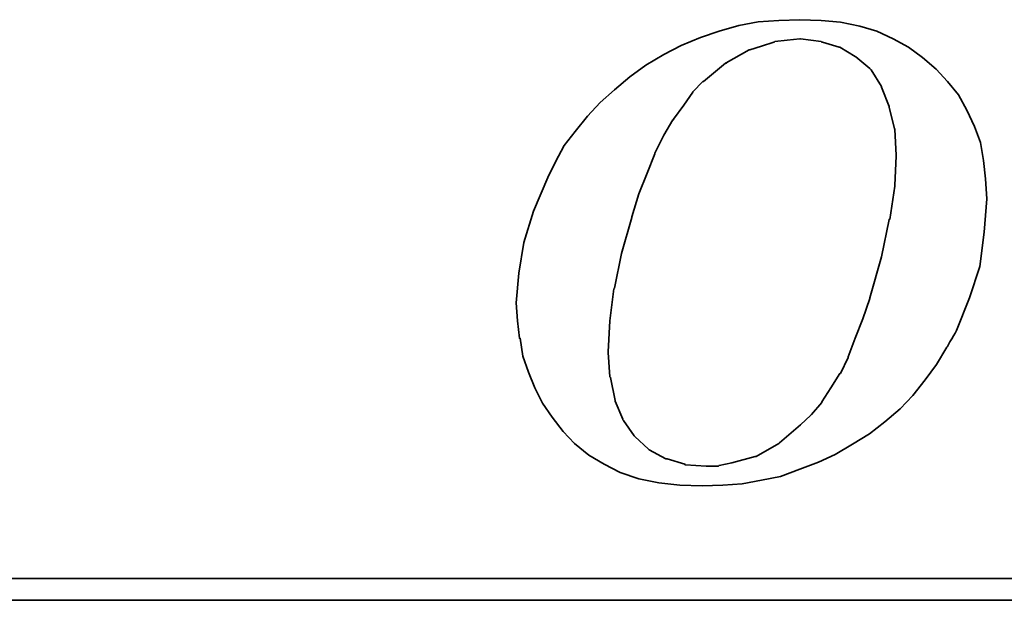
# Model space of a CAD drawing. Header units: millimetres. Extents: x 389 to 576, y 266 to 362.
# Tile 30 of 45: x 525.74 to 530.15, y 313.86 to 316.46. Entities that reach past the tile are written whole.
import ezdxf

# ---------------------------------------------------------------- set-up
doc = ezdxf.new("R2010")
doc.units = ezdxf.units.MM
doc.header["$LTSCALE"] = 0.1
doc.layers.get('0').update_dxf_attribs({"linetype": 'CONTINUOUS'})
doc.layers.add('layer 1', color=7, linetype='CONTINUOUS')

# ---------------------------------------------------------------- blocks, each defined once
blk = doc.blocks.new('TBI_logo')
at = {"layer": 'layer 1', "color": 1, "lineweight": 35}
for points, knots in [([(1.6535, -1.0663), (1.6535, -1.0663), (1.7051, -1.1209), (1.7051, -1.1209), (1.7051, -1.1209), (1.7051, -1.1209), (1.7684, -1.1728), (1.7684, -1.1728), (1.7684, -1.1728), (1.7684, -1.1728), (1.8374, -1.2127), (1.8374, -1.2127), (1.8374, -1.2127), (1.8374, -1.2127), (1.9094, -1.2505), (1.9094, -1.2505), (1.9094, -1.2505), (1.9094, -1.2505), (1.9928, -1.2793), (1.9928, -1.2793), (1.9928, -1.2793), (1.9928, -1.2793), (2.0822, -1.2967), (2.0822, -1.2967), (2.0822, -1.2967), (2.0822, -1.2967), (2.1773, -1.3081), (2.1773, -1.3081), (2.1773, -1.3081), (2.1773, -1.3081), (2.2778, -1.3111), (2.2778, -1.3111), (2.2778, -1.3111), (2.2778, -1.3111), (2.3702, -1.3081), (2.3702, -1.3081), (2.3702, -1.3081), (2.3702, -1.3081), (2.4563, -1.3021), (2.4563, -1.3021), (2.4563, -1.3021), (2.4563, -1.3021), (2.5427, -1.285), (2.5427, -1.285), (2.5427, -1.285), (2.5427, -1.285), (2.6291, -1.2679), (2.6291, -1.2679), (2.6291, -1.2679), (2.6291, -1.2679), (2.7155, -1.2361), (2.7155, -1.2361), (2.7155, -1.2361), (2.7155, -1.2361), (2.7989, -1.2043), (2.7989, -1.2043), (2.7989, -1.2043), (2.7989, -1.2043), (2.8739, -1.1695), (2.8739, -1.1695), (2.8739, -1.1695), (2.8739, -1.1695), (2.9519, -1.1239), (2.9519, -1.1239), (2.9519, -1.1239), (2.9519, -1.1239), (3.0269, -1.0777), (3.0269, -1.0777), (3.0269, -1.0777), (3.0269, -1.0777), (3.0959, -1.0231), (3.0959, -1.0231), (3.0959, -1.0231), (3.0959, -1.0231), (3.1646, -0.9655), (3.1646, -0.9655), (3.1646, -0.9655), (3.1646, -0.9655), (3.2222, -0.9052), (3.2222, -0.9052), (3.2222, -0.9052), (3.2222, -0.9052), (3.2771, -0.8359), (3.2771, -0.8359), (3.2771, -0.8359), (3.2771, -0.8359), (3.3287, -0.7669), (3.3287, -0.7669), (3.3287, -0.7669), (3.3287, -0.7669), (3.3749, -0.6889), (3.3749, -0.6889), (3.3749, -0.6889), (3.3749, -0.6889), (3.4181, -0.6139), (3.4181, -0.6139), (3.4181, -0.6139), (3.4181, -0.6139), (3.476, -0.4672), (3.476, -0.4672), (3.476, -0.4672), (3.476, -0.4672), (3.5219, -0.3265), (3.5219, -0.3265), (3.5219, -0.3265), (3.5219, -0.3265), (3.5417, -0.1735), (3.5417, -0.1735), (3.5417, -0.1735), (3.5417, -0.1735), (3.5534, -0.0241), (3.5534, -0.0241), (3.5534, -0.0241), (3.5534, -0.0241), (3.5474, 0.0653), (3.5474, 0.0653), (3.5474, 0.0653), (3.5474, 0.0653), (3.539, 0.1487), (3.539, 0.1487), (3.539, 0.1487), (3.539, 0.1487), (3.5249, 0.2291), (3.5249, 0.2291), (3.5249, 0.2291), (3.5249, 0.2291), (3.4985, 0.3011), (3.4985, 0.3011), (3.4985, 0.3011), (3.4985, 0.3011), (3.464, 0.3731), (3.464, 0.3731), (3.464, 0.3731), (3.464, 0.3731), (3.4265, 0.4424), (3.4265, 0.4424), (3.4265, 0.4424), (3.4265, 0.4424), (3.3779, 0.5027), (3.3779, 0.5027), (3.3779, 0.5027), (3.3779, 0.5027), (3.326, 0.5576), (3.326, 0.5576), (3.326, 0.5576), (3.326, 0.5576), (3.2657, 0.6095), (3.2657, 0.6095), (3.2657, 0.6095), (3.2657, 0.6095), (3.2021, 0.6557), (3.2021, 0.6557), (3.2021, 0.6557), (3.2021, 0.6557), (3.1331, 0.6929), (3.1331, 0.6929), (3.1331, 0.6929), (3.1331, 0.6929), (3.0611, 0.7274), (3.0611, 0.7274), (3.0611, 0.7274), (3.0611, 0.7274), (2.9837, 0.7505), (2.9837, 0.7505), (2.9837, 0.7505), (2.9837, 0.7505), (2.897, 0.7679), (2.897, 0.7679), (2.897, 0.7679), (2.897, 0.7679), (2.8106, 0.7763), (2.8106, 0.7763), (2.8106, 0.7763), (2.8106, 0.7763), (2.7155, 0.7793), (2.7155, 0.7793), (2.7155, 0.7793), (2.7155, 0.7793), (2.6204, 0.7763), (2.6204, 0.7763), (2.6204, 0.7763), (2.6204, 0.7763), (2.5286, 0.7703), (2.5286, 0.7703), (2.5286, 0.7703), (2.5286, 0.7703), (2.4419, 0.7535), (2.4419, 0.7535), (2.4419, 0.7535), (2.4419, 0.7535), (2.3528, 0.7274), (2.3528, 0.7274), (2.3528, 0.7274), (2.3528, 0.7274), (2.2694, 0.6989), (2.2694, 0.6989), (2.2694, 0.6989), (2.2694, 0.6989), (2.1833, 0.6641), (2.1833, 0.6641), (2.1833, 0.6641), (2.1833, 0.6641), (2.1053, 0.6239), (2.1053, 0.6239), (2.1053, 0.6239), (2.1053, 0.6239), (2.0249, 0.5747), (2.0249, 0.5747), (2.0249, 0.5747), (2.0249, 0.5747), (1.9529, 0.5231), (1.9529, 0.5231), (1.9529, 0.5231), (1.9529, 0.5231), (1.8836, 0.4655), (1.8836, 0.4655), (1.8836, 0.4655), (1.8836, 0.4655), (1.8203, 0.4079), (1.8203, 0.4079), (1.8203, 0.4079), (1.8203, 0.4079), (1.7627, 0.3473), (1.7627, 0.3473), (1.7627, 0.3473), (1.7627, 0.3473), (1.7081, 0.2783), (1.7081, 0.2783), (1.7081, 0.2783), (1.7081, 0.2783), (1.6589, 0.215), (1.6589, 0.215), (1.6589, 0.215), (1.6589, 0.215), (1.6187, 0.1427), (1.6187, 0.1427), (1.6187, 0.1427), (1.6187, 0.1427), (1.5845, 0.0713), (1.5845, 0.0713), (1.5845, 0.0713), (1.5845, 0.0713), (1.5209, -0.0787), (1.5209, -0.0787), (1.5209, -0.0787), (1.5209, -0.0787), (1.4777, -0.22), (1.4777, -0.22), (1.4777, -0.22), (1.4777, -0.22), (1.4549, -0.3577), (1.4549, -0.3577), (1.4549, -0.3577), (1.4549, -0.3577), (1.4435, -0.4903), (1.4435, -0.4903), (1.4435, -0.4903), (1.4435, -0.4903), (1.4489, -0.5707), (1.4489, -0.5707), (1.4489, -0.5707), (1.4489, -0.5707), (1.4579, -0.6487), (1.4579, -0.6487), (1.4579, -0.6487), (1.4579, -0.6487), (1.4603, -0.6487), (1.4603, -0.6487), (1.4603, -0.6487), (1.4603, -0.6487), (1.4723, -0.7291), (1.4723, -0.7291), (1.4723, -0.7291), (1.4723, -0.7291), (1.4981, -0.8014), (1.4981, -0.8014), (1.4981, -0.8014), (1.4981, -0.8014), (1.5269, -0.8704), (1.5269, -0.8704), (1.5269, -0.8704), (1.5269, -0.8704), (1.5611, -0.9397), (1.5611, -0.9397), (1.5611, -0.9397), (1.5611, -0.9397), (1.6043, -1.0027), (1.6043, -1.0027), (1.6043, -1.0027), (1.6043, -1.0027), (1.6535, -1.0663), (1.6535, -1.0663)], [0, 0, 0, 0, 0.013699, 0.013699, 0.013699, 0.013699, 0.027397, 0.027397, 0.027397, 0.027397, 0.041096, 0.041096, 0.041096, 0.041096, 0.054795, 0.054795, 0.054795, 0.054795, 0.068493, 0.068493, 0.068493, 0.068493, 0.082192, 0.082192, 0.082192, 0.082192, 0.09589, 0.09589, 0.09589, 0.09589, 0.109589, 0.109589, 0.109589, 0.109589, 0.123288, 0.123288, 0.123288, 0.123288, 0.136986, 0.136986, 0.136986, 0.136986, 0.150685, 0.150685, 0.150685, 0.150685, 0.164384, 0.164384, 0.164384, 0.164384, 0.178082, 0.178082, 0.178082, 0.178082, 0.191781, 0.191781, 0.191781, 0.191781, 0.205479, 0.205479, 0.205479, 0.205479, 0.219178, 0.219178, 0.219178, 0.219178, 0.232877, 0.232877, 0.232877, 0.232877, 0.246575, 0.246575, 0.246575, 0.246575, 0.260274, 0.260274, 0.260274, 0.260274, 0.273973, 0.273973, 0.273973, 0.273973, 0.287671, 0.287671, 0.287671, 0.287671, 0.30137, 0.30137, 0.30137, 0.30137, 0.315068, 0.315068, 0.315068, 0.315069, 0.328767, 0.328767, 0.328767, 0.328767, 0.342466, 0.342466, 0.342466, 0.342466, 0.356164, 0.356164, 0.356164, 0.356164, 0.369863, 0.369863, 0.369863, 0.369863, 0.383562, 0.383562, 0.383562, 0.383562, 0.39726, 0.39726, 0.39726, 0.39726, 0.410959, 0.410959, 0.410959, 0.410959, 0.424658, 0.424658, 0.424658, 0.424658, 0.438356, 0.438356, 0.438356, 0.438356, 0.452055, 0.452055, 0.452055, 0.452055, 0.465753, 0.465753, 0.465753, 0.465753, 0.479452, 0.479452, 0.479452, 0.479452, 0.493151, 0.493151, 0.493151, 0.493151, 0.506849, 0.506849, 0.506849, 0.506849, 0.520548, 0.520548, 0.520548, 0.520548, 0.534247, 0.534247, 0.534247, 0.534247, 0.547945, 0.547945, 0.547945, 0.547945, 0.561644, 0.561644, 0.561644, 0.561644, 0.575342, 0.575342, 0.575342, 0.575342, 0.589041, 0.589041, 0.589041, 0.589041, 0.60274, 0.60274, 0.60274, 0.60274, 0.616438, 0.616438, 0.616438, 0.616438, 0.630137, 0.630137, 0.630137, 0.630137, 0.643836, 0.643836, 0.643836, 0.643836, 0.657534, 0.657534, 0.657534, 0.657534, 0.671233, 0.671233, 0.671233, 0.671233, 0.684932, 0.684932, 0.684932, 0.684932, 0.69863, 0.69863, 0.69863, 0.69863, 0.712329, 0.712329, 0.712329, 0.712329, 0.726027, 0.726027, 0.726027, 0.726027, 0.739726, 0.739726, 0.739726, 0.739726, 0.753425, 0.753425, 0.753425, 0.753425, 0.767123, 0.767123, 0.767123, 0.767123, 0.780822, 0.780822, 0.780822, 0.780822, 0.794521, 0.794521, 0.794521, 0.794521, 0.808219, 0.808219, 0.808219, 0.808219, 0.821918, 0.821918, 0.821918, 0.821918, 0.835616, 0.835616, 0.835616, 0.835616, 0.849315, 0.849315, 0.849315, 0.849315, 0.863014, 0.863014, 0.863014, 0.863014, 0.876712, 0.876712, 0.876712, 0.876712, 0.890411, 0.890411, 0.890411, 0.890411, 0.90411, 0.90411, 0.90411, 0.90411, 0.917808, 0.917808, 0.917808, 0.917808, 0.931507, 0.931507, 0.931507, 0.931507, 0.945205, 0.945205, 0.945205, 0.945205, 0.958904, 0.958904, 0.958904, 0.958904, 0.972603, 0.972603, 0.972603, 0.972603, 0.986301, 0.986301, 0.986301, 0.986301, 1, 1, 1, 1]), ([(1.9613, -0.1045), (1.9613, -0.1045), (1.9928, -0.0007), (1.9928, -0.0007), (1.9928, -0.0007), (1.9928, -0.0007), (2.0303, 0.0914), (2.0303, 0.0914), (2.0303, 0.0914), (2.0303, 0.0914), (2.0648, 0.1775), (2.0648, 0.1775), (2.0648, 0.1775), (2.0648, 0.1775), (2.0648, 0.1805), (2.0648, 0.1805), (2.0648, 0.1805), (2.0648, 0.1805), (2.1053, 0.2609), (2.1053, 0.2609), (2.1053, 0.2609), (2.1053, 0.2609), (2.1455, 0.3299), (2.1455, 0.3299), (2.1455, 0.3299), (2.1455, 0.3299), (2.1485, 0.3299), (2.1485, 0.3299), (2.1485, 0.3299), (2.1485, 0.3299), (2.1485, 0.3329), (2.1485, 0.3329), (2.1485, 0.3329), (2.1485, 0.3329), (2.1944, 0.3962), (2.1944, 0.3962), (2.1944, 0.3962), (2.1944, 0.3962), (2.2349, 0.4541), (2.2349, 0.4541), (2.2349, 0.4541), (2.2349, 0.4541), (2.2349, 0.4565), (2.2349, 0.4565), (2.2349, 0.4565), (2.2349, 0.4565), (2.2808, 0.5027), (2.2808, 0.5027), (2.2808, 0.5027), (2.2808, 0.5027), (2.2838, 0.5027), (2.2838, 0.5027), (2.2838, 0.5027), (2.2838, 0.5027), (2.3819, 0.5837), (2.3819, 0.5837), (2.3819, 0.5837), (2.3819, 0.5837), (2.3849, 0.5837), (2.3849, 0.5837), (2.3849, 0.5837), (2.3849, 0.5837), (2.3849, 0.5861), (2.3849, 0.5861), (2.3849, 0.5861), (2.3849, 0.5861), (2.4881, 0.6437), (2.4881, 0.6437), (2.4881, 0.6437), (2.4881, 0.6437), (2.4914, 0.6437), (2.4914, 0.6437), (2.4914, 0.6437), (2.4914, 0.6437), (2.5427, 0.6611), (2.5427, 0.6611), (2.5427, 0.6611), (2.5427, 0.6611), (2.5979, 0.6785), (2.5979, 0.6785), (2.5979, 0.6785), (2.5979, 0.6785), (2.6003, 0.6785), (2.6003, 0.6785), (2.6003, 0.6785), (2.6003, 0.6785), (2.6033, 0.6815), (2.6033, 0.6815), (2.6033, 0.6815), (2.6033, 0.6815), (2.6579, 0.6869), (2.6579, 0.6869), (2.6579, 0.6869), (2.6579, 0.6869), (2.7155, 0.6929), (2.7155, 0.6929), (2.7155, 0.6929), (2.7155, 0.6929), (2.7185, 0.6929), (2.7185, 0.6929), (2.7185, 0.6929), (2.7185, 0.6929), (2.8106, 0.6815), (2.8106, 0.6815), (2.8106, 0.6815), (2.8106, 0.6815), (2.8133, 0.6785), (2.8133, 0.6785), (2.8133, 0.6785), (2.8133, 0.6785), (2.8163, 0.6785), (2.8163, 0.6785), (2.8163, 0.6785), (2.8163, 0.6785), (2.891, 0.6557), (2.891, 0.6557), (2.891, 0.6557), (2.891, 0.6557), (2.894, 0.6557), (2.894, 0.6557), (2.894, 0.6557), (2.894, 0.6557), (2.963, 0.6149), (2.963, 0.6149), (2.963, 0.6149), (2.963, 0.6149), (2.966, 0.6125), (2.966, 0.6125), (2.966, 0.6125), (2.966, 0.6125), (3.0293, 0.5603), (3.0293, 0.5603), (3.0293, 0.5603), (3.0293, 0.5603), (3.0323, 0.5576), (3.0323, 0.5576), (3.0323, 0.5576), (3.0323, 0.5576), (3.0353, 0.5546), (3.0353, 0.5546), (3.0353, 0.5546), (3.0353, 0.5546), (3.0815, 0.4796), (3.0815, 0.4796), (3.0815, 0.4796), (3.0815, 0.4796), (3.0815, 0.4769), (3.0815, 0.4769), (3.0815, 0.4769), (3.0815, 0.4769), (3.1157, 0.3905), (3.1157, 0.3905), (3.1157, 0.3905), (3.1157, 0.3905), (3.1157, 0.3875), (3.1157, 0.3875), (3.1157, 0.3875), (3.1157, 0.3875), (3.1391, 0.29), (3.1391, 0.29), (3.1391, 0.29), (3.1391, 0.29), (3.1415, 0.29), (3.1415, 0.29), (3.1415, 0.29), (3.1415, 0.29), (3.1415, 0.2867), (3.1415, 0.2867), (3.1415, 0.2867), (3.1415, 0.2867), (3.1475, 0.1715), (3.1475, 0.1715), (3.1475, 0.1715), (3.1475, 0.1715), (3.1475, 0.1688), (3.1475, 0.1688), (3.1475, 0.1688), (3.1475, 0.1688), (3.1415, 0.0365), (3.1415, 0.0365), (3.1415, 0.0365), (3.1415, 0.0365), (3.1415, 0.0335), (3.1415, 0.0335), (3.1415, 0.0335), (3.1415, 0.0335), (3.1187, -0.1159), (3.1187, -0.1159), (3.1187, -0.1159), (3.1187, -0.1159), (3.1157, -0.1159), (3.1157, -0.1159), (3.1157, -0.1159), (3.1157, -0.1159), (3.0815, -0.2833), (3.0815, -0.2833), (3.0815, -0.2833), (3.0815, -0.2833), (3.0293, -0.4672), (3.0293, -0.4672), (3.0293, -0.4672), (3.0293, -0.4672), (3.0293, -0.4705), (3.0293, -0.4705), (3.0293, -0.4705), (3.0293, -0.4705), (2.9981, -0.5623), (2.9981, -0.5623), (2.9981, -0.5623), (2.9981, -0.5623), (2.963, -0.6487), (2.963, -0.6487), (2.963, -0.6487), (2.963, -0.6487), (2.9315, -0.7321), (2.9315, -0.7321), (2.9315, -0.7321), (2.9315, -0.7321), (2.9315, -0.7351), (2.9315, -0.7351), (2.9315, -0.7351), (2.9315, -0.7351), (2.897, -0.8071), (2.897, -0.8071), (2.897, -0.8071), (2.897, -0.8071), (2.894, -0.8071), (2.894, -0.8071), (2.894, -0.8071), (2.894, -0.8071), (2.8541, -0.8704), (2.8541, -0.8704), (2.8541, -0.8704), (2.8541, -0.8704), (2.8133, -0.9337), (2.8133, -0.9337), (2.8133, -0.9337), (2.8133, -0.9337), (2.8133, -0.9367), (2.8133, -0.9367), (2.8133, -0.9367), (2.8133, -0.9367), (2.7677, -0.9913), (2.7677, -0.9913), (2.7677, -0.9913), (2.7677, -0.9913), (2.7647, -0.9943), (2.7647, -0.9943), (2.7647, -0.9943), (2.7647, -0.9943), (2.7185, -1.0375), (2.7185, -1.0375), (2.7185, -1.0375), (2.7185, -1.0375), (2.6237, -1.1182), (2.6237, -1.1182), (2.6237, -1.1182), (2.6237, -1.1182), (2.6204, -1.1209), (2.6204, -1.1209), (2.6204, -1.1209), (2.6204, -1.1209), (2.5199, -1.1785), (2.5199, -1.1785), (2.5199, -1.1785), (2.5199, -1.1785), (2.5169, -1.1785), (2.5169, -1.1785), (2.5169, -1.1785), (2.5169, -1.1785), (2.5142, -1.1785), (2.5142, -1.1785), (2.5142, -1.1785), (2.5142, -1.1785), (2.4107, -1.2073), (2.4107, -1.2073), (2.4107, -1.2073), (2.4107, -1.2073), (2.3528, -1.219), (2.3528, -1.219), (2.3528, -1.219), (2.3528, -1.219), (2.3498, -1.2217), (2.3498, -1.2217), (2.3498, -1.2217), (2.3498, -1.2217), (2.3471, -1.2217), (2.3471, -1.2217), (2.3471, -1.2217), (2.3471, -1.2217), (2.2952, -1.2217), (2.2952, -1.2217), (2.2952, -1.2217), (2.2952, -1.2217), (2.2031, -1.216), (2.2031, -1.216), (2.2031, -1.216), (2.2031, -1.216), (2.2001, -1.216), (2.2001, -1.216), (2.2001, -1.216), (2.2001, -1.216), (2.2001, -1.2127), (2.2001, -1.2127), (2.2001, -1.2127), (2.2001, -1.2127), (2.1197, -1.1899), (2.1197, -1.1899), (2.1197, -1.1899), (2.1197, -1.1899), (2.1167, -1.1899), (2.1167, -1.1899), (2.1167, -1.1899), (2.1167, -1.1899), (2.1137, -1.1899), (2.1137, -1.1899), (2.1137, -1.1899), (2.1137, -1.1899), (2.039, -1.1497), (2.039, -1.1497), (2.039, -1.1497), (2.039, -1.1497), (2.036, -1.1467), (2.036, -1.1467), (2.036, -1.1467), (2.036, -1.1467), (1.9757, -1.0891), (1.9757, -1.0891), (1.9757, -1.0891), (1.9757, -1.0891), (1.9727, -1.0861), (1.9727, -1.0861), (1.9727, -1.0861), (1.9727, -1.0861), (1.9241, -1.0171), (1.9241, -1.0171), (1.9241, -1.0171), (1.9241, -1.0171), (1.9211, -1.0141), (1.9211, -1.0141), (1.9211, -1.0141), (1.9211, -1.0141), (1.9211, -1.0117), (1.9211, -1.0117), (1.9211, -1.0117), (1.9211, -1.0117), (1.8863, -0.9307), (1.8863, -0.9307), (1.8863, -0.9307), (1.8863, -0.9307), (1.8863, -0.9277), (1.8863, -0.9277), (1.8863, -0.9277), (1.8863, -0.9277), (1.8665, -0.8245), (1.8665, -0.8245), (1.8665, -0.8245), (1.8665, -0.8245), (1.8635, -0.8215), (1.8635, -0.8215), (1.8635, -0.8215), (1.8635, -0.8215), (1.8551, -0.7123), (1.8551, -0.7123), (1.8551, -0.7123), (1.8551, -0.7123), (1.8551, -0.7093), (1.8551, -0.7093), (1.8551, -0.7093), (1.8551, -0.7093), (1.8635, -0.5707), (1.8635, -0.5707), (1.8635, -0.5707), (1.8635, -0.5707), (1.8806, -0.4273), (1.8806, -0.4273), (1.8806, -0.4273), (1.8806, -0.4273), (1.8836, -0.4243), (1.8836, -0.4243), (1.8836, -0.4243), (1.8836, -0.4243), (1.9154, -0.2689), (1.9154, -0.2689), (1.9154, -0.2689), (1.9154, -0.2689), (1.9613, -0.1075), (1.9613, -0.1075), (1.9613, -0.1075), (1.9613, -0.1075), (1.9613, -0.1045), (1.9613, -0.1045)], [0, 0, 0, 0, 0.010204, 0.010204, 0.010204, 0.010204, 0.020408, 0.020408, 0.020408, 0.020408, 0.030612, 0.030612, 0.030612, 0.030612, 0.040816, 0.040816, 0.040816, 0.040816, 0.05102, 0.05102, 0.05102, 0.05102, 0.061224, 0.061224, 0.061224, 0.061224, 0.071429, 0.071429, 0.071429, 0.071429, 0.081633, 0.081633, 0.081633, 0.081633, 0.091837, 0.091837, 0.091837, 0.091837, 0.102041, 0.102041, 0.102041, 0.102041, 0.112245, 0.112245, 0.112245, 0.112245, 0.122449, 0.122449, 0.122449, 0.122449, 0.132653, 0.132653, 0.132653, 0.132653, 0.142857, 0.142857, 0.142857, 0.142857, 0.153061, 0.153061, 0.153061, 0.153061, 0.163265, 0.163265, 0.163265, 0.163265, 0.173469, 0.173469, 0.173469, 0.173469, 0.183673, 0.183673, 0.183673, 0.183673, 0.193878, 0.193878, 0.193878, 0.193878, 0.204082, 0.204082, 0.204082, 0.204082, 0.214286, 0.214286, 0.214286, 0.214286, 0.22449, 0.22449, 0.22449, 0.22449, 0.234694, 0.234694, 0.234694, 0.234694, 0.244898, 0.244898, 0.244898, 0.244898, 0.255102, 0.255102, 0.255102, 0.255102, 0.265306, 0.265306, 0.265306, 0.265306, 0.27551, 0.27551, 0.27551, 0.27551, 0.285714, 0.285714, 0.285714, 0.285714, 0.295918, 0.295918, 0.295918, 0.295918, 0.306122, 0.306122, 0.306122, 0.306122, 0.316327, 0.316327, 0.316327, 0.316327, 0.326531, 0.326531, 0.326531, 0.326531, 0.336735, 0.336735, 0.336735, 0.336735, 0.346939, 0.346939, 0.346939, 0.346939, 0.357143, 0.357143, 0.357143, 0.357143, 0.367347, 0.367347, 0.367347, 0.367347, 0.377551, 0.377551, 0.377551, 0.377551, 0.387755, 0.387755, 0.387755, 0.387755, 0.397959, 0.397959, 0.397959, 0.397959, 0.408163, 0.408163, 0.408163, 0.408163, 0.418367, 0.418367, 0.418367, 0.418367, 0.428571, 0.428571, 0.428571, 0.428571, 0.438776, 0.438776, 0.438776, 0.438776, 0.44898, 0.44898, 0.44898, 0.44898, 0.459184, 0.459184, 0.459184, 0.459184, 0.469388, 0.469388, 0.469388, 0.469388, 0.479592, 0.479592, 0.479592, 0.479592, 0.489796, 0.489796, 0.489796, 0.489796, 0.5, 0.5, 0.5, 0.5, 0.510204, 0.510204, 0.510204, 0.510204, 0.520408, 0.520408, 0.520408, 0.520408, 0.530612, 0.530612, 0.530612, 0.530612, 0.540816, 0.540816, 0.540816, 0.540816, 0.55102, 0.55102, 0.55102, 0.55102, 0.561224, 0.561224, 0.561224, 0.561224, 0.571429, 0.571429, 0.571429, 0.571429, 0.581633, 0.581633, 0.581633, 0.581633, 0.591837, 0.591837, 0.591837, 0.591837, 0.602041, 0.602041, 0.602041, 0.602041, 0.612245, 0.612245, 0.612245, 0.612245, 0.622449, 0.622449, 0.622449, 0.622449, 0.632653, 0.632653, 0.632653, 0.632653, 0.642857, 0.642857, 0.642857, 0.642857, 0.653061, 0.653061, 0.653061, 0.653061, 0.663265, 0.663265, 0.663265, 0.663265, 0.673469, 0.673469, 0.673469, 0.673469, 0.683673, 0.683673, 0.683673, 0.683673, 0.693878, 0.693878, 0.693878, 0.693878, 0.704082, 0.704082, 0.704082, 0.704082, 0.714286, 0.714286, 0.714286, 0.714286, 0.72449, 0.72449, 0.72449, 0.72449, 0.734694, 0.734694, 0.734694, 0.734694, 0.744898, 0.744898, 0.744898, 0.744898, 0.755102, 0.755102, 0.755102, 0.755102, 0.765306, 0.765306, 0.765306, 0.765306, 0.77551, 0.77551, 0.77551, 0.77551, 0.785714, 0.785714, 0.785714, 0.785714, 0.795918, 0.795918, 0.795918, 0.795918, 0.806122, 0.806122, 0.806122, 0.806122, 0.816327, 0.816327, 0.816327, 0.816327, 0.826531, 0.826531, 0.826531, 0.826531, 0.836735, 0.836735, 0.836735, 0.836735, 0.846939, 0.846939, 0.846939, 0.846939, 0.857143, 0.857143, 0.857143, 0.857143, 0.867347, 0.867347, 0.867347, 0.867347, 0.877551, 0.877551, 0.877551, 0.877551, 0.887755, 0.887755, 0.887755, 0.887755, 0.897959, 0.897959, 0.897959, 0.897959, 0.908163, 0.908163, 0.908163, 0.908163, 0.918367, 0.918367, 0.918367, 0.918367, 0.928571, 0.928571, 0.928571, 0.928571, 0.938776, 0.938776, 0.938776, 0.938776, 0.94898, 0.94898, 0.94898, 0.94898, 0.959184, 0.959184, 0.959184, 0.959184, 0.969388, 0.969388, 0.969388, 0.969388, 0.979592, 0.979592, 0.979592, 0.979592, 0.989796, 0.989796, 0.989796, 0.989796, 1, 1, 1, 1]), ([(12.1238, -1.3657), (12.1238, -1.3657), (12.1238, -1.7026), (12.1238, -1.7026), (12.1238, -1.7026), (12.1238, -1.7026), (12.1238, -1.7257), (12.1238, -1.7257), (12.1238, -1.7257), (12.1238, -1.7257), (12.1007, -1.7257), (12.1007, -1.7257), (12.1007, -1.7257), (12.1007, -1.7257), (-7.5847, -1.7257), (-7.5847, -1.7257), (-7.5847, -1.7257), (-7.5847, -1.7257), (-7.5847, -1.8235), (-7.5847, -1.8235), (-7.5847, -1.8235), (-7.5847, -1.8235), (12.9617, -1.8235), (12.9617, -1.8235), (12.9617, -1.8235), (12.9617, -1.8235), (12.1238, -1.3657), (12.1238, -1.3657)], [0, 0, 0, 0, 0.142857, 0.142857, 0.142857, 0.142857, 0.285714, 0.285714, 0.285714, 0.285714, 0.428571, 0.428571, 0.428571, 0.428571, 0.571429, 0.571429, 0.571429, 0.571429, 0.714286, 0.714286, 0.714286, 0.714286, 0.857143, 0.857143, 0.857143, 0.857143, 1, 1, 1, 1])]:
    blk.add_open_spline(points, degree=3, knots=knots, dxfattribs=at)

msp = doc.modelspace()

# ---------------------------------------------------------------- block references
msp.add_blockref('TBI_logo', (526.522, 315.6831))

doc.saveas('drawing.dxf')
